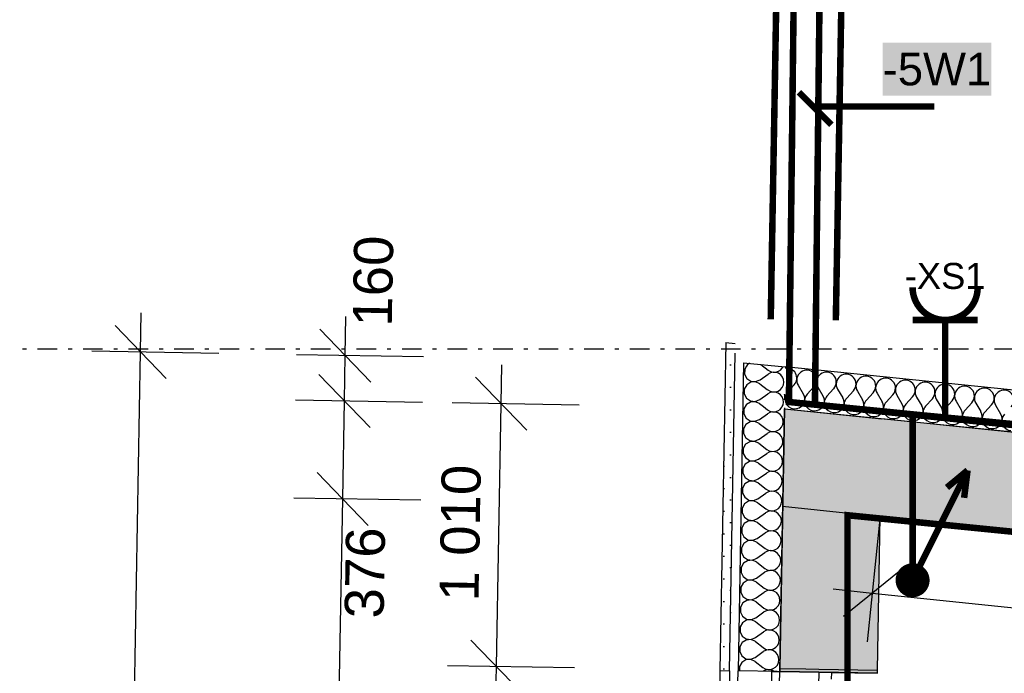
# Model space of a CAD drawing. Extents: x -12025 to 39812, y -28775 to 12.
# Tile 12 of 90: x 9071 to 12852, y -12357 to -9846. Entities that reach past the tile are written whole.
import ezdxf
from ezdxf.enums import TextEntityAlignment as Align

# ---------------------------------------------------------------- set-up
doc = ezdxf.new("R2010")
doc.units = 0
doc.header["$MEASUREMENT"] = 0
for name, pattern in [('Telekomunikacni vodic', [9.25, 3, -0.75, 3, -0.75, 0.125, -0.75, 0.125, -0.75]), ('vodič N', [3, 1.5, -1.5]), ('Čerchovaná S', [175, 75, -42.5, 15, -42.5])]:
    doc.linetypes.add(name, pattern=pattern)
for name, color, linetype in [('0 (Pozadí)', 254, 'Continuous'), ('OÚ Dukovany internet + tv + data', 192, 'Continuous'), ('OÚ Dukovany půdorys kóty 1NP', 7, 'Continuous'), ('OÚ Dukovany půdorys podklad 1NP', 7, 'Continuous'), ('OÚ Dukovany zásuvky', 92, 'Continuous'), ('Zakladni', 7, 'Continuous')]:
    doc.layers.add(name, color=color, linetype=linetype)
doc.styles.add('Arial', font='txt')
doc.styles.add('Arial_B', font='txt')
pattern_1 = [(0, (0, 0), (0, 86.60254), [0, -50]), (0, (25, 43.3), (0, 86.60254), [0, -50])]

# ---------------------------------------------------------------- blocks, each defined once
blk = doc.blocks.new('Zásuvka_ třífázová_ N a PE')
at = {"color": 0, "linetype": 'Continuous', "const_width": 25}
for points in [[(0, 0, -0.414214), (-125, 125)], [(125, 125, -0.414214), (0, 0)]]:
    blk.add_lwpolyline(points, format="xyb", dxfattribs=at)
for points in [[(125, 0), (-125, 0)], [(0, 0), (0, -137.5)]]:
    blk.add_lwpolyline(points, dxfattribs=at)
at = {"color": 0, "linetype": 'Continuous', "style": 'Arial'}
blk.add_text('-XS1', height=100, dxfattribs=at).set_placement((0, 119.3), align=Align.CENTER)
blk = doc.blocks.new('(12)')
at = {"color": 36, "linetype": 'vodič N', "ltscale": 100, "const_width": 25}
for points in [[(139.6, 0), (0, -7998.8)], [(250, -8003.1), (389.6, -4.4)]]:
    blk.add_lwpolyline(points, dxfattribs=at)
blk = doc.blocks.new('(15)')
at = {"color": 7, "linetype": 'Continuous', "const_width": 25}
for points in [[(-520, 0), (-395, -125)], [(-460, -55), (0, -55)]]:
    blk.add_lwpolyline(points, dxfattribs=at)
at = {"layer": '0 (Pozadí)', "linetype": 'Continuous'}
blk.add_solid([(-198.3, 190), (219.7, 190), (-198.3, -13.5), (219.7, -13.5)], dxfattribs=at)
at = {"color": 7, "linetype": 'Continuous', "style": 'Arial_B'}
blk.add_text('-5W1', height=125, dxfattribs=at).set_placement((-198.3, 26.5))
blk = doc.blocks.new('Stoupací vedení směrem nahoru (1)')
at = {"color": 0, "linetype": 'Continuous', "const_width": 25}
for points in [[(211.1, 422.2), (0, 0)], [(211.1, 422.2), (131.9, 356.3)], [(211.1, 422.2), (197.9, 316.7)]]:
    blk.add_lwpolyline(points, dxfattribs=at)
at = {"color": 0, "linetype": 'Continuous'}
for points, const_width in [([(0, 52.8, 0.414214), (-52.8, 0)], 25), ([(0, 26.4, 0.414214), (-26.4, 0)], 52.8), ([(26.4, 0, 0.414214), (0, 26.4)], 52.8), ([(52.8, 0, 0.414214), (0, 52.8)], 25), ([(-52.8, 0, 0.414214), (0, -52.8)], 25), ([(-26.4, 0, 0.414214), (0, -26.4)], 52.8), ([(0, -26.4, 0.414214), (26.4, 0)], 52.8), ([(0, -52.8, 0.414214), (52.8, 0)], 25)]:
    blk.add_lwpolyline(points, format="xyb", dxfattribs=dict(at, const_width=const_width))

msp = doc.modelspace()

# ---------------------------------------------------------------- hatches: boundary and pattern name
at = {"layer": 'OÚ Dukovany půdorys podklad 1NP', "linetype": 'Continuous'}
h = msp.add_hatch(dxfattribs=at)
h.set_pattern_fill('OMÍTKA_01', color=21, style=0, pattern_type=2)
h.set_pattern_definition(pattern_1)
edge = h.paths.add_edge_path()
edge.add_spline(control_points=[(11782.4, -11086.8), (11782.4, -11086.8), (11781.8, -11123.5), (11781.8, -11123.5)], knot_values=[0, 0, 0, 0, 1, 1, 1, 1], degree=3, periodic=0)
edge.add_spline(control_points=[(11781.8, -11123.5), (11781.8, -11123.5), (11818.3, -11127.2), (11818.3, -11127.2)], knot_values=[0, 0, 0, 0, 1, 1, 1, 1], degree=3, periodic=0)
edge.add_spline(control_points=[(11818.3, -11127.2), (11818.3, -11127.2), (11782.4, -11086.8), (11782.4, -11086.8)], knot_values=[0, 0, 0, 0, 1, 1, 1, 1], degree=3, periodic=0)
edge.add_spline(control_points=[(11782.4, -11086.8), (11782.4, -11086.8), (11782.4, -11086.8), (11782.4, -11086.8)], knot_values=[0, 0, 0, 0, 1, 1, 1, 1], degree=3, periodic=0)
h = msp.add_hatch(dxfattribs=at)
h.set_pattern_fill('OMÍTKA_01', color=21, style=0, pattern_type=2)
h.set_pattern_definition(pattern_1)
edge = h.paths.add_edge_path()
edge.add_spline(control_points=[(11818.9, -11090.5), (11818.9, -11090.5), (11782.4, -11086.8), (11782.4, -11086.8)], knot_values=[0, 0, 0, 0, 1, 1, 1, 1], degree=3, periodic=0)
edge.add_spline(control_points=[(11782.4, -11086.8), (11782.4, -11086.8), (11818.3, -11127.2), (11818.3, -11127.2)], knot_values=[0, 0, 0, 0, 1, 1, 1, 1], degree=3, periodic=0)
edge.add_spline(control_points=[(11818.3, -11127.2), (11818.3, -11127.2), (11818.9, -11090.5), (11818.9, -11090.5)], knot_values=[0, 0, 0, 0, 1, 1, 1, 1], degree=3, periodic=0)
edge.add_spline(control_points=[(11818.9, -11090.5), (11818.9, -11090.5), (11818.9, -11090.5), (11818.9, -11090.5)], knot_values=[0, 0, 0, 0, 1, 1, 1, 1], degree=3, periodic=0)
h = msp.add_hatch(dxfattribs=at)
h.set_pattern_fill('OMÍTKA_01', color=21, style=0, pattern_type=2)
h.set_pattern_definition(pattern_1)
edge = h.paths.add_edge_path()
edge.add_spline(control_points=[(11781.8, -11123.5), (11781.8, -11123.5), (11760.3, -12346.8), (11760.3, -12346.8)], knot_values=[0, 0, 0, 0, 1, 1, 1, 1], degree=3, periodic=0)
edge.add_spline(control_points=[(11760.3, -12346.8), (11760.3, -12346.8), (11796.8, -12347.5), (11796.8, -12347.5)], knot_values=[0, 0, 0, 0, 1, 1, 1, 1], degree=3, periodic=0)
edge.add_spline(control_points=[(11796.8, -12347.5), (11796.8, -12347.5), (11818.3, -11127.2), (11818.3, -11127.2)], knot_values=[0, 0, 0, 0, 1, 1, 1, 1], degree=3, periodic=0)
edge.add_spline(control_points=[(11818.3, -11127.2), (11818.3, -11127.2), (11781.8, -11123.5), (11781.8, -11123.5)], knot_values=[0, 0, 0, 0, 1, 1, 1, 1], degree=3, periodic=0)
edge.add_spline(control_points=[(11781.8, -11123.5), (11781.8, -11123.5), (11781.8, -11123.5), (11781.8, -11123.5)], knot_values=[0, 0, 0, 0, 1, 1, 1, 1], degree=3, periodic=0)
msp.add_hatch(color=254, dxfattribs=at).paths.add_polyline_path([(12381.9, -11379.8), (12375.2, -11756.2), (14057, -11931.2), (14070, -11806.9), (14095.9, -11558.2)])

# ---------------------------------------------------------------- linework, layer by layer
at = {"layer": 'OÚ Dukovany internet + tv + data', "linetype": 'Telekomunikacni vodic', "ltscale": 100, "const_width": 25}
for points in [[(16822.2, -20250), (16750, -20250), (16750, -16250), (16250, -16250), (16250, -11750), (12025, -11315), (12125, -2875), (11500, -2875), (11500, -2375), (8202.3, -2104.3)], [(12500, -11947.2), (12500, -11362.5), (12025, -11315), (12125, -2875), (12221.9, -2744.7)], [(12500, -11947.2), (12500, -11362.5), (18875, -11980), (18875, -11750)]]:
    msp.add_lwpolyline(points, dxfattribs=at)
at = {"layer": 'OÚ Dukovany půdorys kóty 1NP', "color": 1, "linetype": 'Continuous'}
for p, q in [((9535, -11122.9), (9537.7, -10972.9)), ((10321.1, -11136.7), (10323.8, -10986.7)), ((9633.2, -11224.6), (9436.8, -11021.1)), ((10222.9, -11035), (10419.3, -11238.5)), ((9835, -11128.2), (9347.5, -11119.6)), ((9359, -21120.2), (9535, -11122.9)), ((10621.1, -11142), (10133.6, -11133.4)), ((10318, -11311.1), (10321.1, -11136.7)), ((10919.7, -11321.7), (10922.3, -11171.7)), ((10416.3, -11412.9), (10219.8, -11209.4)), ((10416.3, -11412.9), (10219.8, -11209.4)), ((11017.9, -11423.4), (10821.4, -11220)), ((10618, -11316.4), (10130.6, -11307.8)), ((10311.4, -11687.4), (10318, -11311.1)), ((10311.4, -11687.4), (10318, -11311.1)), ((11219.6, -11327), (10732.2, -11318.4)), ((10901.9, -12331.7), (10919.7, -11321.7)), ((10901.9, -12331.7), (10919.7, -11321.7)), ((10213.2, -11585.7), (10409.6, -11789.2)), ((10213.2, -11585.7), (10409.6, -11789.2)), ((10611.4, -11692.7), (10124, -11684.1)), ((10272.3, -13907.4), (10311.4, -11687.4)), ((10272.3, -13907.4), (10311.4, -11687.4)), ((12375.7, -11751.8), (12325.2, -12236.7)), ((12454.4, -11961.1), (12234.8, -12139.3)), ((12344.6, -12050.2), (12195.4, -12034.7)), ((14548.6, -12279.6), (12344.6, -12050.2)), ((10803.7, -12230), (11000.1, -12433.4)), ((10803.7, -12230), (11000.1, -12433.4)), ((11201.8, -12337), (10714.4, -12328.4)), ((10878.1, -13681.5), (10901.9, -12331.7)), ((10878.1, -13681.5), (10901.9, -12331.7))]:
    msp.add_line(p, q, dxfattribs=at)
at = {"layer": 'OÚ Dukovany půdorys podklad 1NP', "color": 154, "linetype": 'Čerchovaná S'}
msp.add_line((5289.2, -11111), (22767.7, -11111), dxfattribs=at)
at = {"layer": 'OÚ Dukovany půdorys podklad 1NP', "color": 1, "linetype": 'Continuous'}
for p, q in [((11782.4, -11086.8), (11760.3, -12346.8)), ((11782.4, -11086.8), (11818.9, -11090.5)), ((11796.8, -12347.5), (11818.3, -11127.2)), ((11850.6, -11164.1), (11829.7, -12348)), ((11850.6, -11164.1), (12010.3, -11180.3)), ((14112.6, -11393.3), (12010.3, -11180.3)), ((11989.7, -12350.9), (12007.5, -11340.9)), ((12007.5, -11340.9), (14096.5, -11552.5)), ((11760.3, -12346.8), (11736.5, -13696.6)), ((11760.3, -12346.8), (11796.8, -12347.5)), ((11760.3, -12346.8), (11796.8, -12347.5)), ((11796.8, -12347.5), (11773.1, -13697.3)), ((11806, -13697.8), (11829.7, -12348)), ((11979.7, -12350.7), (11829.7, -12348)), ((11979.7, -12350.7), (11829.7, -12348)), ((11935.9, -13700.1), (11959.7, -12350.3)), ((11959.7, -12350.3), (11989.7, -12350.9)), ((11965.9, -13700.6), (11989.7, -12350.9)), ((11965.9, -13700.6), (11989.7, -12350.9)), ((11979.7, -12350.7), (11989.7, -12350.9)), ((11979.7, -12350.7), (11989.7, -12350.9)), ((11989.9, -12338.7), (11989.7, -12350.9)), ((12364.7, -12357.5), (11989.7, -12350.9)), ((11989.7, -12350.9), (12139.7, -12353.5)), ((12139.7, -12353.5), (12138.8, -12403.5)), ((12139.7, -12353.5), (12189.7, -12354.4)), ((12139.7, -12353.5), (12189.7, -12354.4)), ((12189.2, -12379.4), (12189.7, -12354.4)), ((12189.7, -12354.4), (12364.7, -12357.5)), ((12364.7, -12357.5), (12364.9, -12345.3))]:
    msp.add_line(p, q, dxfattribs=at)
at = {"layer": 'OÚ Dukovany půdorys podklad 1NP', "color": 21, "linetype": 'Continuous'}
for p, q in [((11855.1, -11189.2), (11854.8, -11207.7)), ((11861.9, -11176.9), (11855.1, -11189.2)), ((11864.2, -11173), (11861.9, -11176.9)), ((11874.2, -11166.5), (11864.2, -11173)), ((11917.7, -11170.9), (11945.3, -11192.4)), ((11945.3, -11192.4), (11954.4, -11197.7)), ((11985.2, -11196.7), (11993.9, -11190.9)), ((11993.9, -11190.9), (12000.8, -11182.9)), ((12000.8, -11182.9), (12002.4, -11179.5)), ((11854.8, -11207.7), (11863.2, -11224.2)), ((11863.2, -11224.2), (11878.5, -11234.8)), ((11910.4, -11231.5), (11914.2, -11230)), ((11914.2, -11230), (11945.1, -11207.6)), ((11954.4, -11202.7), (11945.1, -11207.6)), ((11954.4, -11197.7), (11964.6, -11200.2)), ((11964.6, -11200.5), (11954.4, -11202.7)), ((11964.6, -11200.2), (11975.1, -11199.9)), ((11975.1, -11201.2), (11964.6, -11200.5)), ((11975.1, -11199.9), (11985.2, -11196.7)), ((11985, -11204.8), (11975.1, -11201.2)), ((11993.6, -11210.9), (11985, -11204.8)), ((12000.1, -11219.1), (11993.6, -11210.9)), ((12004.2, -11228.8), (12000.1, -11219.1)), ((12005.5, -11239.2), (12004.2, -11228.8)), ((11853.8, -11265.3), (11853.4, -11283.9)), ((11862.8, -11249.1), (11853.8, -11265.3)), ((11878.4, -11239.1), (11862.8, -11249.1)), ((11896.9, -11237.7), (11878.4, -11239.1)), ((11878.5, -11234.8), (11897, -11236.8)), ((11913.9, -11245.2), (11896.9, -11237.7)), ((11897, -11236.8), (11910.4, -11231.5)), ((11913.9, -11245.2), (11941.8, -11266.9)), ((11941.8, -11266.9), (11944, -11268.6)), ((11944, -11268.6), (11953.1, -11273.8)), ((11983.8, -11272.9), (11992.6, -11267.1)), ((11992.6, -11267.1), (11999.4, -11259.1)), ((11999.4, -11259.1), (12003.8, -11249.6)), ((12003.8, -11249.6), (12005.5, -11239.2)), ((12045.3, -11249), (12019.5, -11277)), ((12060.4, -11250.5), (12080.1, -11283.1)), ((12121.1, -11256.6), (12095.3, -11284.7)), ((12136.3, -11258.2), (12155.9, -11290.8)), ((12196.9, -11264.3), (12171.1, -11292.3)), ((12212.1, -11265.9), (12231.7, -11298.5)), ((11853.4, -11283.9), (11861.9, -11300.4)), ((11861.9, -11300.4), (11877.2, -11310.9)), ((11895.6, -11313), (11912.9, -11306.1)), ((11912.9, -11306.1), (11943.7, -11283.8)), ((11952.7, -11279.1), (11943.7, -11283.8)), ((11953, -11278.9), (11952.7, -11279.1)), ((11963.3, -11276.7), (11953, -11278.9)), ((11953.1, -11273.8), (11963.3, -11276.4)), ((11963.3, -11276.4), (11973.8, -11276.1)), ((11973.8, -11277.4), (11963.3, -11276.7)), ((11973.8, -11276.1), (11983.8, -11272.9)), ((11983.7, -11280.9), (11973.8, -11277.4)), ((11992.2, -11287), (11983.7, -11280.9)), ((11998.8, -11295.2), (11992.2, -11287)), ((12002.9, -11304.9), (11998.8, -11295.2)), ((12004.1, -11315.4), (12002.9, -11304.9)), ((12272.7, -11272), (12246.9, -11300)), ((12287.9, -11273.5), (12307.5, -11306.2)), ((12348.5, -11279.7), (12322.7, -11307.7)), ((12363.7, -11281.2), (12383.3, -11313.8)), ((12424.3, -11287.4), (12398.5, -11315.4)), ((12439.5, -11288.9), (12459.1, -11321.5)), ((12500.1, -11295), (12474.3, -11323.1)), ((12515.3, -11296.6), (12534.9, -11329.2)), ((12575.9, -11302.7), (12550.1, -11330.7)), ((12591.1, -11304.2), (12610.7, -11336.9)), ((11852.4, -11341.5), (11852.1, -11360.1)), ((11861.1, -11326), (11852.4, -11341.5)), ((11861.5, -11325.3), (11861.1, -11326)), ((11877.1, -11315.3), (11861.5, -11325.3)), ((11895.6, -11313.9), (11877.1, -11315.3)), ((11877.2, -11310.9), (11895.6, -11313)), ((11912.6, -11321.4), (11895.6, -11313.9)), ((11912.6, -11321.4), (11927.2, -11332.7)), ((11927.2, -11332.7), (11942.7, -11344.8)), ((11982.5, -11349.1), (11991.2, -11343.3)), ((11991.2, -11343.3), (11994.5, -11339.5)), ((11994.5, -11339.5), (11998.1, -11335.3)), ((11998.1, -11335.3), (11999.6, -11332)), ((11999.6, -11332), (12002.5, -11325.8)), ((12002.5, -11325.8), (12004.1, -11315.4)), ((12651.7, -11310.4), (12625.9, -11338.4)), ((12666.9, -11311.9), (12686.5, -11344.6)), ((12727.5, -11318.1), (12701.7, -11346.1)), ((12742.7, -11319.6), (12762.3, -11352.2)), ((12803.3, -11325.7), (12777.5, -11353.8)), ((12818.5, -11327.3), (12838.1, -11359.9)), ((11852.1, -11360.1), (11860.6, -11376.6)), ((11860.6, -11376.6), (11875.8, -11387.1)), ((11894.3, -11389.2), (11911.5, -11382.3)), ((11911.5, -11382.3), (11942.4, -11360)), ((11951.7, -11355.1), (11942.4, -11360)), ((11942.7, -11344.8), (11951.8, -11350)), ((11961.9, -11352.9), (11951.7, -11355.1)), ((11951.8, -11350), (11962, -11352.6)), ((11972.4, -11353.6), (11961.9, -11352.9)), ((11962, -11352.6), (11972.5, -11352.3)), ((11982.3, -11357.1), (11972.4, -11353.6)), ((11972.5, -11352.3), (11982.5, -11349.1)), ((11990.9, -11363.2), (11982.3, -11357.1)), ((11997.5, -11371.4), (11990.9, -11363.2)), ((12001.5, -11381.1), (11997.5, -11371.4)), ((12002.8, -11391.6), (12001.5, -11381.1)), ((11851.1, -11417.7), (11850.7, -11436.3)), ((11860.1, -11401.5), (11851.1, -11417.7)), ((11875.8, -11391.5), (11860.1, -11401.5)), ((11875.8, -11387.1), (11894.3, -11389.2)), ((11894.3, -11390.1), (11875.8, -11391.5)), ((11911.2, -11397.6), (11894.3, -11390.1)), ((11911.2, -11397.6), (11941.3, -11420.9)), ((11981.1, -11425.2), (11989.9, -11419.4)), ((11989.9, -11419.4), (11996.8, -11411.5)), ((11996.8, -11411.5), (12001.2, -11401.9)), ((12001.2, -11401.9), (12002.8, -11391.6)), ((11850.7, -11436.3), (11859.2, -11452.8)), ((11859.2, -11452.8), (11874.5, -11463.3)), ((11910.2, -11458.5), (11941, -11436.2)), ((11950.3, -11431.3), (11941, -11436.2)), ((11941.3, -11420.9), (11950.4, -11426.2)), ((11960.6, -11429.1), (11950.3, -11431.3)), ((11950.4, -11426.2), (11960.6, -11428.8)), ((11960.6, -11428.8), (11971.1, -11428.4)), ((11971.1, -11429.8), (11960.6, -11429.1)), ((11971.1, -11428.4), (11981.1, -11425.2)), ((11981, -11433.3), (11971.1, -11429.8)), ((11989.6, -11439.4), (11981, -11433.3)), ((11996.1, -11447.6), (11989.6, -11439.4)), ((12000.2, -11457.3), (11996.1, -11447.6)), ((12001.5, -11467.7), (12000.2, -11457.3)), ((11849.7, -11493.9), (11849.4, -11512.4)), ((11858.8, -11477.7), (11849.7, -11493.9)), ((11874.4, -11467.7), (11858.8, -11477.7)), ((11892.9, -11466.3), (11874.4, -11467.7)), ((11874.5, -11463.3), (11892.9, -11465.4)), ((11892.9, -11465.4), (11910.2, -11458.5)), ((11909.9, -11473.7), (11892.9, -11466.3)), ((11909.9, -11473.7), (11940, -11497.1)), ((11979.8, -11501.4), (11988.6, -11495.6)), ((11988.6, -11495.6), (11995.4, -11487.7)), ((11995.4, -11487.7), (11999.8, -11478.1)), ((11999.8, -11478.1), (12001.5, -11467.7)), ((11849.4, -11512.4), (11857.9, -11528.9)), ((11857.9, -11528.9), (11873.2, -11539.5)), ((11908.8, -11534.7), (11939.7, -11512.4)), ((11949, -11507.4), (11939.7, -11512.4)), ((11940, -11497.1), (11949.1, -11502.4)), ((11959.3, -11505.2), (11949, -11507.4)), ((11949.1, -11502.4), (11959.3, -11504.9)), ((11959.3, -11504.9), (11969.8, -11504.6)), ((11969.8, -11505.9), (11959.3, -11505.2)), ((11969.8, -11504.6), (11979.8, -11501.4)), ((11979.7, -11509.5), (11969.8, -11505.9)), ((11988.2, -11515.6), (11979.7, -11509.5)), ((11994.8, -11523.8), (11988.2, -11515.6)), ((11998.8, -11533.5), (11994.8, -11523.8)), ((12000.1, -11543.9), (11998.8, -11533.5)), ((11848.4, -11570.1), (11848.1, -11588.6)), ((11857.4, -11553.9), (11848.4, -11570.1)), ((11873.1, -11543.9), (11857.4, -11553.9)), ((11891.6, -11542.4), (11873.1, -11543.9)), ((11873.2, -11539.5), (11891.6, -11541.6)), ((11891.6, -11541.6), (11908.8, -11534.7)), ((11908.6, -11549.9), (11891.6, -11542.4)), ((11908.6, -11549.9), (11938.6, -11573.3)), ((11987.2, -11571.8), (11994.1, -11563.8)), ((11994.1, -11563.8), (11998.5, -11554.3)), ((11998.5, -11554.3), (12000.1, -11543.9)), ((11848.1, -11588.6), (11856.5, -11605.1)), ((11856.5, -11605.1), (11871.8, -11615.7)), ((11907.5, -11610.9), (11938.4, -11588.5)), ((11947.6, -11583.6), (11938.4, -11588.5)), ((11938.6, -11573.3), (11947.7, -11578.6)), ((11957.9, -11581.4), (11947.6, -11583.6)), ((11947.7, -11578.6), (11957.9, -11581.1)), ((11957.9, -11581.1), (11968.4, -11580.8)), ((11968.4, -11582.1), (11957.9, -11581.4)), ((11968.4, -11580.8), (11978.5, -11577.6)), ((11978.3, -11585.6), (11968.4, -11582.1)), ((11986.9, -11591.8), (11978.3, -11585.6)), ((11978.5, -11577.6), (11987.2, -11571.8)), ((11993.4, -11600), (11986.9, -11591.8)), ((11997.5, -11609.7), (11993.4, -11600)), ((11847, -11646.2), (11846.7, -11664.8)), ((11856.1, -11630), (11847, -11646.2)), ((11871.7, -11620), (11856.1, -11630)), ((11890.2, -11618.6), (11871.7, -11620)), ((11871.8, -11615.7), (11890.3, -11617.7)), ((11907.2, -11626.1), (11890.2, -11618.6)), ((11890.3, -11617.7), (11907.5, -11610.9)), ((11907.2, -11626.1), (11937.3, -11649.5)), ((11985.9, -11648), (11992.7, -11640)), ((11992.7, -11640), (11997.1, -11630.5)), ((11997.1, -11630.5), (11998.8, -11620.1)), ((11998.8, -11620.1), (11997.5, -11609.7)), ((11846.7, -11664.8), (11855.2, -11681.3)), ((11855.2, -11681.3), (11870.5, -11691.8)), ((11906.1, -11687), (11937, -11664.7)), ((11946.3, -11659.8), (11937, -11664.7)), ((11937.3, -11649.5), (11946.4, -11654.7)), ((11956.6, -11657.6), (11946.3, -11659.8)), ((11946.4, -11654.7), (11956.6, -11657.3)), ((11956.6, -11657.3), (11967.1, -11657)), ((11967.1, -11658.3), (11956.6, -11657.6)), ((11967.1, -11657), (11977.1, -11653.8)), ((11977, -11661.8), (11967.1, -11658.3)), ((11985.5, -11667.9), (11977, -11661.8)), ((11977.1, -11653.8), (11985.9, -11648)), ((11992.1, -11676.1), (11985.5, -11667.9)), ((11996.2, -11685.8), (11992.1, -11676.1)), ((11845.7, -11722.4), (11845.4, -11741)), ((11854.8, -11706.2), (11845.7, -11722.4)), ((11870.4, -11696.2), (11854.8, -11706.2)), ((11888.9, -11694.8), (11870.4, -11696.2)), ((11870.5, -11691.8), (11888.9, -11693.9)), ((11888.9, -11693.9), (11906.1, -11687)), ((11905.9, -11702.3), (11888.9, -11694.8)), ((11905.9, -11702.3), (11935.9, -11725.7)), ((11984.5, -11724.2), (11991.4, -11716.2)), ((11991.4, -11716.2), (11995.8, -11706.6)), ((11995.8, -11706.6), (11997.4, -11696.3)), ((11997.4, -11696.3), (11996.2, -11685.8)), ((11845.4, -11741), (11853.9, -11757.5)), ((11853.9, -11757.5), (11869.1, -11768)), ((11904.8, -11763.2), (11935.7, -11740.9)), ((11945, -11736), (11935.7, -11740.9)), ((11935.9, -11725.7), (11945.1, -11730.9)), ((11955.2, -11733.8), (11945, -11736)), ((11945.1, -11730.9), (11955.2, -11733.5)), ((11955.2, -11733.5), (11965.8, -11733.1)), ((11965.7, -11734.5), (11955.2, -11733.8)), ((11975.6, -11738), (11965.7, -11734.5)), ((11965.8, -11733.1), (11975.8, -11730)), ((11984.2, -11744.1), (11975.6, -11738)), ((11975.8, -11730), (11984.5, -11724.2)), ((11990.7, -11752.3), (11984.2, -11744.1)), ((11994.8, -11762), (11990.7, -11752.3)), ((11853.4, -11782.4), (11844.4, -11798.6)), ((11869.1, -11772.4), (11853.4, -11782.4)), ((11869.1, -11768), (11887.6, -11770.1)), ((11887.6, -11771), (11869.1, -11772.4)), ((11887.6, -11770.1), (11904.8, -11763.2)), ((11904.5, -11778.5), (11887.6, -11771)), ((11904.5, -11778.5), (11934.6, -11801.8)), ((11983.2, -11800.3), (11990, -11792.4)), ((11990, -11792.4), (11994.5, -11782.8)), ((11994.5, -11782.8), (11996.1, -11772.4)), ((11996.1, -11772.4), (11994.8, -11762)), ((11844.4, -11798.6), (11844, -11817.1)), ((11844, -11817.1), (11852.5, -11833.7)), ((11852.5, -11833.7), (11867.8, -11844.2)), ((11903.5, -11839.4), (11934.3, -11817.1)), ((11943.6, -11812.2), (11934.3, -11817.1)), ((11934.6, -11801.8), (11943.7, -11807.1)), ((11953.9, -11810), (11943.6, -11812.2)), ((11943.7, -11807.1), (11953.9, -11809.6)), ((11953.9, -11809.6), (11964.4, -11809.3)), ((11964.4, -11810.7), (11953.9, -11810)), ((11964.4, -11809.3), (11974.4, -11806.1)), ((11974.3, -11814.2), (11964.4, -11810.7)), ((11982.8, -11820.3), (11974.3, -11814.2)), ((11974.4, -11806.1), (11983.2, -11800.3)), ((11989.4, -11828.5), (11982.8, -11820.3)), ((11993.5, -11838.2), (11989.4, -11828.5)), ((11852.1, -11858.6), (11843, -11874.8)), ((11867.7, -11848.6), (11852.1, -11858.6)), ((11886.2, -11847.1), (11867.7, -11848.6)), ((11867.8, -11844.2), (11886.2, -11846.3)), ((11886.2, -11846.3), (11903.5, -11839.4)), ((11903.2, -11854.6), (11886.2, -11847.1)), ((11903.2, -11854.6), (11933.3, -11878)), ((11981.9, -11876.5), (11988.7, -11868.5)), ((11988.7, -11868.5), (11993.1, -11859)), ((11993.1, -11859), (11994.7, -11848.6)), ((11994.7, -11848.6), (11993.5, -11838.2)), ((11843, -11874.8), (11842.7, -11893.3)), ((11842.7, -11893.3), (11851.2, -11909.8)), ((11851.2, -11909.8), (11866.4, -11920.4)), ((11902.1, -11915.6), (11933, -11893.3)), ((11942.3, -11888.3), (11933, -11893.3)), ((11933.3, -11878), (11942.4, -11883.3)), ((11952.6, -11886.1), (11942.3, -11888.3)), ((11942.4, -11883.3), (11952.6, -11885.8)), ((11952.6, -11885.8), (11963.1, -11885.5)), ((11963, -11886.8), (11952.6, -11886.1)), ((11972.9, -11890.4), (11963, -11886.8)), ((11963.1, -11885.5), (11973.1, -11882.3)), ((11981.5, -11896.5), (11972.9, -11890.4)), ((11973.1, -11882.3), (11981.9, -11876.5)), ((11988.1, -11904.7), (11981.5, -11896.5)), ((11992.1, -11914.4), (11988.1, -11904.7)), ((11850.7, -11934.8), (11841.7, -11951)), ((11866.4, -11924.8), (11850.7, -11934.8)), ((11866.4, -11920.4), (11884.9, -11922.5)), ((11884.9, -11923.3), (11866.4, -11924.8)), ((11884.9, -11922.5), (11902.1, -11915.6)), ((11901.9, -11930.8), (11884.9, -11923.3)), ((11901.9, -11930.8), (11931.9, -11954.2)), ((11980.5, -11952.7), (11987.4, -11944.7)), ((11987.4, -11944.7), (11991.8, -11935.2)), ((11991.8, -11935.2), (11993.4, -11924.8)), ((11993.4, -11924.8), (11992.1, -11914.4)), ((11841.7, -11951), (11841.4, -11969.5)), ((11841.4, -11969.5), (11849.8, -11986)), ((11849.8, -11986), (11865.1, -11996.6)), ((11900.8, -11991.8), (11931.7, -11969.4)), ((11940.9, -11964.5), (11931.7, -11969.4)), ((11931.9, -11954.2), (11941, -11959.4)), ((11951.2, -11962.3), (11940.9, -11964.5)), ((11941, -11959.4), (11951.2, -11962)), ((11951.2, -11962), (11961.7, -11961.7)), ((11961.7, -11963), (11951.2, -11962.3)), ((11961.7, -11961.7), (11971.7, -11958.5)), ((11971.6, -11966.5), (11961.7, -11963)), ((11980.2, -11972.6), (11971.6, -11966.5)), ((11971.7, -11958.5), (11980.5, -11952.7)), ((11986.7, -11980.9), (11980.2, -11972.6)), ((11990.8, -11990.5), (11986.7, -11980.9)), ((11849.4, -12010.9), (11840.3, -12027.1)), ((11865, -12000.9), (11849.4, -12010.9)), ((11883.5, -11999.5), (11865, -12000.9)), ((11865.1, -11996.6), (11883.5, -11998.6)), ((11883.5, -11998.6), (11900.8, -11991.8)), ((11900.5, -12007), (11883.5, -11999.5)), ((11900.5, -12007), (11930.6, -12030.4)), ((11979.2, -12028.9), (11986, -12020.9)), ((11986, -12020.9), (11990.4, -12011.4)), ((11990.4, -12011.4), (11992.1, -12001)), ((11992.1, -12001), (11990.8, -11990.5)), ((11840.3, -12027.1), (11840, -12045.7)), ((11840, -12045.7), (11848.5, -12062.2)), ((11848.5, -12062.2), (11863.8, -12072.7)), ((11899.4, -12067.9), (11930.3, -12045.6)), ((11939.6, -12040.7), (11930.3, -12045.6)), ((11930.6, -12030.4), (11939.7, -12035.6)), ((11949.9, -12038.5), (11939.6, -12040.7)), ((11939.7, -12035.6), (11949.9, -12038.2)), ((11949.9, -12038.2), (11960.4, -12037.9)), ((11960.4, -12039.2), (11949.9, -12038.5)), ((11960.4, -12037.9), (11970.4, -12034.7)), ((11970.3, -12042.7), (11960.4, -12039.2)), ((11978.8, -12048.8), (11970.3, -12042.7)), ((11970.4, -12034.7), (11979.2, -12028.9)), ((11985.4, -12057), (11978.8, -12048.8)), ((11989.5, -12066.7), (11985.4, -12057)), ((11848.1, -12087.1), (11839, -12103.3)), ((11863.7, -12077.1), (11848.1, -12087.1)), ((11882.2, -12075.7), (11863.7, -12077.1)), ((11863.8, -12072.7), (11882.2, -12074.8)), ((11882.2, -12074.8), (11899.4, -12067.9)), ((11899.2, -12083.2), (11882.2, -12075.7)), ((11899.2, -12083.2), (11929.2, -12106.6)), ((11977.8, -12105.1), (11984.7, -12097.1)), ((11984.7, -12097.1), (11989.1, -12087.5)), ((11989.1, -12087.5), (11990.7, -12077.2)), ((11990.7, -12077.2), (11989.5, -12066.7)), ((11839, -12103.3), (11838.7, -12121.9)), ((11838.7, -12121.9), (11847.2, -12138.4)), ((11847.2, -12138.4), (11862.4, -12148.9)), ((11898.1, -12144.1), (11929, -12121.8)), ((11938.3, -12116.9), (11929, -12121.8)), ((11929.2, -12106.6), (11938.3, -12111.8)), ((11938.3, -12111.8), (11948.5, -12114.4)), ((11948.5, -12114.7), (11938.3, -12116.9)), ((11948.5, -12114.4), (11959, -12114)), ((11959, -12115.4), (11948.5, -12114.7)), ((11959, -12114), (11969.1, -12110.9)), ((11968.9, -12118.9), (11959, -12115.4)), ((11977.5, -12125), (11968.9, -12118.9)), ((11969.1, -12110.9), (11977.8, -12105.1)), ((11984, -12133.2), (11977.5, -12125)), ((11988.1, -12142.9), (11984, -12133.2)), ((11846.7, -12163.3), (11837.7, -12179.5)), ((11862.3, -12153.3), (11846.7, -12163.3)), ((11880.8, -12151.9), (11862.3, -12153.3)), ((11862.4, -12148.9), (11880.9, -12151)), ((11897.8, -12159.3), (11880.8, -12151.9)), ((11880.9, -12151), (11898.1, -12144.1)), ((11897.8, -12159.3), (11927.9, -12182.7)), ((11976.5, -12181.2), (11983.3, -12173.3)), ((11983.3, -12173.3), (11987.7, -12163.7)), ((11987.7, -12163.7), (11989.4, -12153.3)), ((11989.4, -12153.3), (11988.1, -12142.9)), ((11837.7, -12179.5), (11837.3, -12198)), ((11837.3, -12198), (11845.8, -12214.5)), ((11896.8, -12220.3), (11927.6, -12198)), ((11936.9, -12193), (11927.6, -12198)), ((11927.9, -12182.7), (11937, -12188)), ((11947.2, -12190.9), (11936.9, -12193)), ((11937, -12188), (11947.2, -12190.5)), ((11947.2, -12190.5), (11957.7, -12190.2)), ((11957.7, -12191.5), (11947.2, -12190.9)), ((11957.7, -12190.2), (11967.7, -12187)), ((11967.6, -12195.1), (11957.7, -12191.5)), ((11976.1, -12201.2), (11967.6, -12195.1)), ((11967.7, -12187), (11976.5, -12181.2)), ((11982.7, -12209.4), (11976.1, -12201.2)), ((11986.8, -12219.1), (11982.7, -12209.4)), ((11845.4, -12239.5), (11836.3, -12255.7)), ((11861, -12229.5), (11845.4, -12239.5)), ((11845.8, -12214.5), (11861.1, -12225.1)), ((11879.5, -12228), (11861, -12229.5)), ((11861.1, -12225.1), (11879.5, -12227.2)), ((11879.5, -12227.2), (11896.8, -12220.3)), ((11896.5, -12235.5), (11879.5, -12228)), ((11896.5, -12235.5), (11926.6, -12258.9)), ((11975.1, -12257.4), (11982, -12249.4)), ((11982, -12249.4), (11986.4, -12239.9)), ((11986.4, -12239.9), (11988, -12229.5)), ((11988, -12229.5), (11986.8, -12219.1)), ((11836.3, -12255.7), (11836, -12274.2)), ((11836, -12274.2), (11844.5, -12290.7)), ((11895.4, -12296.5), (11926.3, -12274.2)), ((11935.6, -12269.2), (11926.3, -12274.2)), ((11926.6, -12258.9), (11935.7, -12264.2)), ((11945.9, -12267), (11935.6, -12269.2)), ((11935.7, -12264.2), (11945.9, -12266.7)), ((11945.9, -12266.7), (11956.4, -12266.4)), ((11956.3, -12267.7), (11945.9, -12267)), ((11966.2, -12271.3), (11956.3, -12267.7)), ((11956.4, -12266.4), (11966.4, -12263.2)), ((11974.8, -12277.4), (11966.2, -12271.3)), ((11966.4, -12263.2), (11975.1, -12257.4)), ((11981.4, -12285.6), (11974.8, -12277.4)), ((11985.4, -12295.3), (11981.4, -12285.6)), ((11844, -12315.6), (11835, -12331.8)), ((11859.7, -12305.6), (11844, -12315.6)), ((11844.5, -12290.7), (11859.7, -12301.3)), ((11859.7, -12301.3), (11878.2, -12303.3)), ((11878.2, -12304.2), (11859.7, -12305.6)), ((11878.2, -12303.3), (11895.4, -12296.5)), ((11895.1, -12311.7), (11878.2, -12304.2)), ((11895.1, -12311.7), (11925.2, -12335.1)), ((11973.8, -12333.6), (11980.7, -12325.6)), ((11980.7, -12325.6), (11985.1, -12316.1)), ((11985.1, -12316.1), (11986.7, -12305.7)), ((11986.7, -12305.7), (11985.4, -12295.3)), ((11835, -12331.8), (11834.7, -12348.1)), ((11925.2, -12335.1), (11934.3, -12340.3)), ((11934.2, -12345.4), (11926.1, -12349.7)), ((11944.5, -12343.2), (11934.2, -12345.4)), ((11934.3, -12340.3), (11944.5, -12342.9)), ((11944.5, -12342.9), (11955, -12342.6)), ((11955, -12343.9), (11944.5, -12343.2)), ((11955, -12342.6), (11965, -12339.4)), ((11964.9, -12347.4), (11955, -12343.9)), ((11969.2, -12350.5), (11964.9, -12347.4)), ((11965, -12339.4), (11973.8, -12333.6))]:
    msp.add_line(p, q, dxfattribs=at)
at = {"layer": 'OÚ Dukovany půdorys podklad 1NP', "color": 7, "linetype": 'Continuous'}
for p, q in [((12007.5, -11340.9), (11989.9, -12338.7)), ((12007.5, -11340.9), (12381.9, -11379.8)), ((14095.9, -11558.2), (12381.9, -11379.8)), ((12364.9, -12345.3), (12375.2, -11756.2)), ((12375.2, -11756.2), (14057, -11931.2)), ((11989.9, -12338.7), (12089.9, -12340.5)), ((12089.9, -12340.5), (12139.9, -12341.4)), ((12139.9, -12341.4), (12364.9, -12345.3))]:
    msp.add_line(p, q, dxfattribs=at)
at = {"layer": 'OÚ Dukovany půdorys podklad 1NP', "color": 8, "linetype": 'Continuous'}
for p, q in [((12007.6, -11336.9), (12007.5, -11342.9)), ((12375.2, -11756.2), (12000.9, -11717.2))]:
    msp.add_line(p, q, dxfattribs=at)
at = {"layer": 'OÚ Dukovany půdorys podklad 1NP', "color": 21, "linetype": 'Continuous'}
for centre, start, end in [((12017.3, -11223.1), -42.6545, 100.6569), ((12093.1, -11230.8), -42.6545, 211.0852), ((12168.9, -11238.5), -42.6545, 211.0852), ((12244.7, -11246.2), -42.6545, 211.0852), ((12320.5, -11253.9), -42.6545, 211.0852), ((12396.3, -11261.5), -42.6545, 211.0852), ((12472.1, -11269.2), -42.6545, 211.0852), ((12547.9, -11276.9), -42.6545, 211.0852), ((12623.7, -11284.6), -42.6545, 211.0852), ((12699.5, -11292.3), -42.6545, 211.0852), ((12775.3, -11299.9), -42.6545, 211.0852), ((11971.7, -11295.1), -17.0956, 15.078), ((12047.5, -11302.8), 137.3455, 264.2153), ((12047.5, -11302.8), -95.7847, 31.0852), ((12123.3, -11310.5), 137.3455, 264.2153), ((12123.3, -11310.5), -95.7847, 31.0852), ((12199.1, -11318.1), 137.3455, 264.2153), ((12199.1, -11318.1), -95.7847, 31.0852), ((12274.9, -11325.8), 137.3455, 264.2153), ((12274.9, -11325.8), -95.7847, 31.0852), ((12851.1, -11307.6), -42.6545, 211.0852), ((12350.7, -11333.5), 137.3455, 264.2153), ((12350.7, -11333.5), -95.7847, 31.0852), ((12426.5, -11341.2), 137.3455, 264.2153), ((12426.5, -11341.2), -95.7847, 31.0852), ((12502.3, -11348.9), 137.3455, 264.2153), ((12502.3, -11348.9), -95.7847, 31.0852), ((12578.1, -11356.5), 137.3455, 264.2153), ((12578.1, -11356.5), -95.7847, 31.0852), ((12653.9, -11364.2), 137.3455, 264.2153), ((12653.9, -11364.2), -95.7847, 31.0852), ((12729.7, -11371.9), 137.3455, 264.2153), ((12729.7, -11371.9), -95.7847, 31.0852), ((12805.5, -11379.6), 137.3455, 264.2153), ((12805.5, -11379.6), -95.7847, 31.0852), ((12881.3, -11387.3), 137.3455, 264.2153)]:
    msp.add_arc(centre, 38.1, start, end, dxfattribs=at)
at = {"layer": 'OÚ Dukovany půdorys podklad 1NP', "color": 254, "linetype": 'Continuous'}
for points in [[(12000.9, -11717.2), (12375.2, -11756.2), (12007.5, -11340.9)], [(12381.9, -11379.8), (12007.5, -11340.9), (12375.2, -11756.2)], [(12000.9, -11717.2), (11989.9, -12338.7), (12375.2, -11756.2), (12364.9, -12345.3)]]:
    msp.add_solid(points, dxfattribs=at)
at = {"layer": 'OÚ Dukovany půdorys podklad 1NP', "color": 9, "linetype": 'Continuous'}
msp.add_solid([(11989.9, -12338.7), (11989.7, -12350.9), (12364.9, -12345.3), (12364.7, -12357.5)], dxfattribs=at)
at = {"layer": 'OÚ Dukovany zásuvky', "linetype": 'Continuous', "const_width": 25}
for points in [[(12625, -11375), (12125, -11325), (12221.9, -2744.7)], [(12625, -11137.5), (12625, -11375), (16250, -11750), (16250, -12250), (16250, -16250), (16750, -16250), (16750, -20375), (19125, -20375), (19125, -19750)], [(13500, -11875), (12250, -11750), (12250, -15000), (12375, -15000)]]:
    msp.add_lwpolyline(points, dxfattribs=at)

# ---------------------------------------------------------------- block references
at = {"layer": 'OÚ Dukovany internet + tv + data', "linetype": 'Continuous'}
msp.add_blockref('Stoupací vedení směrem nahoru (1)', (12500, -12000), dxfattribs=at)
at = {"layer": 'OÚ Dukovany zásuvky', "linetype": 'Continuous'}
msp.add_blockref('Zásuvka_ třífázová_ N a PE', (12625, -11000), dxfattribs=at)
at = {"layer": 'Zakladni', "color": 36, "linetype": 'Continuous'}
msp.add_blockref('(12)', (11955.2, -2998.4), dxfattribs=at)
at = {"layer": 'Zakladni', "color": 7, "linetype": 'Continuous'}
msp.add_blockref('(15)', (12583.3, -10125), dxfattribs=at)

# ---------------------------------------------------------------- texts
at = {"layer": 'OÚ Dukovany půdorys kóty 1NP', "color": 1, "linetype": 'Continuous', "style": 'Arial'}
for s, p in [('160', (10499.6, -11026.6)), ('1\xa0010', (10832.7, -12081.8)), ('376', (10468.2, -12147.6))]:
    msp.add_text(s, height=150, rotation=88.9912, dxfattribs=at).set_placement(p)

doc.saveas('drawing.dxf')
